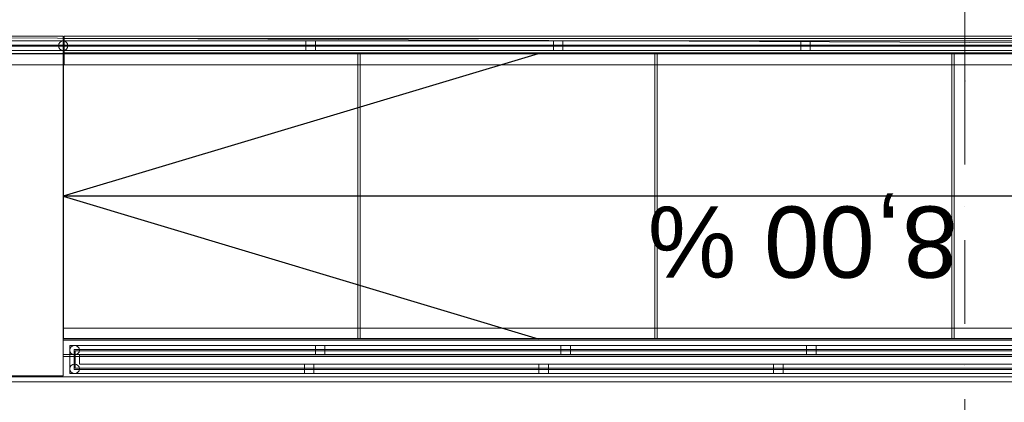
# Model space of a CAD drawing. Header units: millimetres. Extents: x -34676 to 172266, y 39940 to 476087.
# Tile 112 of 256: x 24879 to 29024, y 291375 to 292986. Entities that reach past the tile are written whole.
import ezdxf

# ---------------------------------------------------------------- set-up
doc = ezdxf.new("R2010")
doc.units = ezdxf.units.MM
doc.header["$MEASUREMENT"] = 0
doc.linetypes.add('Kropki i Kreski', pattern=[6.702778, 3.527778, -1.763889, 0, -1.411111])
for name, color, linetype in [('#podkład', 252, 'Continuous'), ('balustrada', 7, 'Continuous'), ('Konstrukcja - Belki', 7, 'Continuous'), ('Konstrukcja - Siatka mod', 7, 'Continuous'), ('Konstrukcja - Stropy', 7, 'Continuous'), ('z JAN', 7, 'Continuous')]:
    doc.layers.add(name, color=color, linetype=linetype)
doc.styles.add('STYL_AUTOMATYCZNY_1', font='arial.ttf')

# ---------------------------------------------------------------- blocks, each defined once
blk = doc.blocks.new('UHYGFFFF')
at = {"color": 252, "linetype": 'Continuous', "lineweight": 25, "ltscale": 100}
for p, q in [((24671.8, 398982.2), (24671.8, 397782.2)), ((30921.8, 398982.2), (24671.8, 398982.2)), ((26671.8, 398982.2), (24671.8, 398382.2)), ((30921.8, 398382.2), (24671.8, 398382.2)), ((24671.8, 398382.2), (26671.8, 397782.2)), ((30921.8, 397782.2), (24671.8, 397782.2))]:
    blk.add_line(p, q, dxfattribs=at)
at = {"layer": 'balustrada', "color": 252, "linetype": 'Continuous', "lineweight": 13, "ltscale": 100}
for p, q in [((24671.8, 399036.7), (22824.3, 399036.7)), ((24671.8, 399036.7), (22824.3, 399036.7)), ((24671.8, 399036.7), (22824.3, 399036.7)), ((30921.8, 399036.7), (24671.8, 399036.7)), ((30921.8, 399036.7), (24671.8, 399036.7)), ((30921.8, 399036.7), (24671.8, 399036.7)), ((24671.8, 399019.2), (22841.8, 399019.2)), ((24671.8, 399019.2), (22841.8, 399019.2)), ((24671.8, 399019.2), (22841.8, 399019.2)), ((24671.8, 399019.2), (22841.8, 399019.2)), ((22846.8, 399014.2), (24671.8, 399014.2)), ((22846.8, 399014.2), (24671.8, 399014.2)), ((22846.8, 399014.2), (24671.8, 399014.2)), ((22846.8, 399014.2), (24671.8, 399014.2)), ((22864.3, 398996.7), (24671.8, 398996.7)), ((22864.3, 398996.7), (24671.8, 398996.7)), ((22864.3, 398996.7), (24671.8, 398996.7)), ((30921.8, 399019.2), (24671.8, 399019.2)), ((30921.8, 399019.2), (24671.8, 399019.2)), ((30921.8, 399019.2), (24671.8, 399019.2)), ((30921.8, 399019.2), (24671.8, 399019.2)), ((24671.8, 399014.2), (30921.8, 399014.2)), ((24671.8, 399014.2), (30921.8, 399014.2)), ((24671.8, 399014.2), (30921.8, 399014.2)), ((24671.8, 399014.2), (30921.8, 399014.2)), ((24671.8, 398996.7), (30921.8, 398996.7)), ((24671.8, 398996.7), (30921.8, 398996.7)), ((24671.8, 398996.7), (30921.8, 398996.7)), ((24699.8, 397754.2), (24699.8, 397635.6)), ((30921.8, 397754.2), (24699.8, 397754.2)), ((24699.8, 397754.2), (24699.8, 397635.6)), ((24699.8, 397754.2), (24699.8, 397635.6)), ((30921.8, 397754.2), (24699.8, 397754.2)), ((30921.8, 397754.2), (24699.8, 397754.2)), ((24717.3, 397736.7), (24717.3, 397653.1)), ((24717.3, 397736.7), (24717.3, 397653.1)), ((24717.3, 397736.7), (24717.3, 397653.1)), ((24717.3, 397736.7), (24717.3, 397653.1)), ((30921.8, 397736.7), (24717.3, 397736.7)), ((30921.8, 397736.7), (24717.3, 397736.7)), ((30921.8, 397736.7), (24717.3, 397736.7)), ((30921.8, 397736.7), (24717.3, 397736.7)), ((24722.3, 397658.1), (24722.3, 397731.7)), ((24722.3, 397658.1), (24722.3, 397731.7)), ((24722.3, 397658.1), (24722.3, 397731.7)), ((24722.3, 397658.1), (24722.3, 397731.7)), ((24722.3, 397731.7), (30921.8, 397731.7)), ((24722.3, 397731.7), (30921.8, 397731.7)), ((24722.3, 397731.7), (30921.8, 397731.7)), ((24722.3, 397731.7), (30921.8, 397731.7)), ((24739.8, 397675.6), (24739.8, 397714.2)), ((24739.8, 397714.2), (30921.8, 397714.2)), ((24739.8, 397675.6), (24739.8, 397714.2)), ((24739.8, 397675.6), (24739.8, 397714.2)), ((24739.8, 397714.2), (30921.8, 397714.2)), ((24739.8, 397714.2), (30921.8, 397714.2)), ((40517.6, 397658.1), (24722.3, 397658.1)), ((40517.6, 397658.1), (24722.3, 397658.1)), ((40517.6, 397658.1), (24722.3, 397658.1)), ((40517.6, 397658.1), (24722.3, 397658.1)), ((40517.6, 397675.6), (24739.8, 397675.6)), ((40517.6, 397675.6), (24739.8, 397675.6)), ((40517.6, 397675.6), (24739.8, 397675.6)), ((24699.8, 397635.6), (40517.6, 397635.6)), ((24699.8, 397635.6), (40517.6, 397635.6)), ((24699.8, 397635.6), (40517.6, 397635.6)), ((24717.3, 397653.1), (40517.6, 397653.1)), ((24717.3, 397653.1), (40517.6, 397653.1)), ((24717.3, 397653.1), (40517.6, 397653.1)), ((24717.3, 397653.1), (40517.6, 397653.1))]:
    blk.add_line(p, q, dxfattribs=at)
at = {"layer": 'balustrada', "color": 252, "linetype": 'Continuous', "lineweight": 18, "ltscale": 100}
for p, q in [((24671.8, 398982.2), (23085.7, 398982.2)), ((24671.8, 397626.6), (24671.8, 398982.2)), ((23085.7, 397626.6), (24671.8, 397626.6))]:
    blk.add_line(p, q, dxfattribs=at)
at = {"layer": 'balustrada', "color": 252, "linetype": 'Continuous', "lineweight": 13, "ltscale": 100, "flags": 128}
for points in [[(25733.4, 398996.7), (25733.4, 399036.7), (25693.4, 399036.7), (25693.4, 398996.7)], [(26775.1, 398996.7), (26775.1, 399036.7), (26735.1, 399036.7), (26735.1, 398996.7)], [(27816.8, 398996.7), (27816.8, 399036.7), (27776.8, 399036.7), (27776.8, 398996.7)], [(25733.4, 397754.2), (25733.4, 397714.2), (25773.4, 397714.2), (25773.4, 397754.2)], [(26767.1, 397754.2), (26767.1, 397714.2), (26807.1, 397714.2), (26807.1, 397754.2)], [(27800.8, 397754.2), (27800.8, 397714.2), (27840.8, 397714.2), (27840.8, 397754.2)], [(25727.1, 397635.6), (25727.1, 397675.6), (25687.1, 397675.6), (25687.1, 397635.6)], [(26714.5, 397635.6), (26714.5, 397675.6), (26674.5, 397675.6), (26674.5, 397635.6)], [(27701.8, 397635.6), (27701.8, 397675.6), (27661.8, 397675.6), (27661.8, 397635.6)]]:
    blk.add_lwpolyline(points, close=True, dxfattribs=at)
at = {"layer": 'balustrada', "color": 252, "linetype": 'Continuous', "lineweight": 18, "ltscale": 100, "flags": 128}
for points in [[(25911.8, 397782.2), (25911.8, 398982.2), (24671.8, 398982.2), (24671.8, 397782.2)], [(27161.8, 397782.2), (27161.8, 398982.2), (25921.8, 398982.2), (25921.8, 397782.2)], [(28411.8, 397782.2), (28411.8, 398982.2), (27171.8, 398982.2), (27171.8, 397782.2)], [(29661.8, 397782.2), (29661.8, 398982.2), (28421.8, 398982.2), (28421.8, 397782.2)]]:
    blk.add_lwpolyline(points, close=True, dxfattribs=at)
at = {"layer": 'balustrada', "color": 252, "linetype": 'Continuous', "lineweight": 13, "ltscale": 100}
for centre, start, end in [((24671.8, 399016.7), 90, 270), ((24671.8, 399016.7), 270, 90), ((24719.8, 397734.2), 0, 180), ((24719.8, 397734.2), 180, 0), ((24719.8, 397655.6), 90, 270), ((24719.8, 397655.6), 270, 90)]:
    blk.add_arc(centre, 20, start, end, dxfattribs=at)
at = {"layer": 'Konstrukcja - Belki', "color": 252, "linetype": 'Continuous', "lineweight": 13, "ltscale": 100}
for p, q in [((23055.8, 399056.7), (24671.8, 399056.7)), ((24671.8, 398936.7), (24671.8, 399056.7)), ((30921.8, 399046.7), (24671.8, 399046.7)), ((24671.8, 399046.7), (24671.8, 398986.7)), ((30921.8, 399056.7), (24675.8, 399056.7)), ((24675.8, 399056.7), (24675.8, 398936.7)), ((30921.8, 398986.7), (24671.8, 398986.7)), ((23175.8, 398936.7), (24671.8, 398936.7)), ((30921.8, 398936.7), (24675.8, 398936.7)), ((30921.8, 397827.2), (24671.8, 397827.2)), ((24671.8, 397827.2), (24671.8, 397707.2)), ((30921.8, 397776.3), (24671.8, 397776.3)), ((24671.8, 397776.3), (24671.8, 397716.3)), ((30921.8, 397716.3), (24671.8, 397716.3)), ((30921.8, 397707.2), (24671.8, 397707.2))]:
    blk.add_line(p, q, dxfattribs=at)
at = {"layer": 'Konstrukcja - Siatka mod', "color": 252, "linetype": 'Kropki i Kreski', "lineweight": 13, "ltscale": 100}
for q in [(28467.6, 399868.6), (28467.6, 381903.8)]:
    blk.add_line((28467.6, 398868.6), q, dxfattribs=at)
blk.add_point((28467.6, 398868.6), dxfattribs=at)
blk.add_point((28467.6, 398868.6), dxfattribs=at)
at = {"layer": 'Konstrukcja - Stropy', "color": 252, "linetype": 'Continuous', "lineweight": 13, "ltscale": 100}
for p, q in [((24671.8, 398984.3), (23085.7, 398984.3)), ((24671.8, 397626.6), (24671.8, 398984.3)), ((23724, 397626.6), (24671.8, 397626.6))]:
    blk.add_line(p, q, dxfattribs=at)
at = {"layer": 'Konstrukcja - Stropy', "color": 252, "linetype": 'Continuous', "lineweight": 13, "ltscale": 100, "flags": 128}
blk.add_lwpolyline([(23047.8, 397622.6), (46547.6, 397622.6), (46547.6, 396062.6), (23047.8, 396062.6)], close=True, dxfattribs=at)
at = {"layer": 'z JAN', "color": 252, "linetype": 'Continuous', "lineweight": 13, "ltscale": 100, "flags": 128}
blk.add_lwpolyline([(22872.9, 399056.3), (36171.8, 398994), (36171.8, 397600.5), (24022.8, 397600.5), (22866.4, 397600.5)], close=True, dxfattribs=at)
at = {"color": 252, "linetype": 'Continuous', "lineweight": 25, "insert": (28437.2, 398217.4), "char_height": 300, "attachment_point": 4, "rotation": 180, "style": 'STYL_AUTOMATYCZNY_1'}
blk.add_mtext('\\A1;{\\pql;\\fArial|b0|i0|c238|p0;\\W1.000000;8,00 %}', dxfattribs=at)

msp = doc.modelspace()

# ---------------------------------------------------------------- block references
at = {"layer": '#podkład'}
msp.add_blockref('UHYGFFFF', (390.9, -106139.9), dxfattribs=at)

doc.saveas('drawing.dxf')
